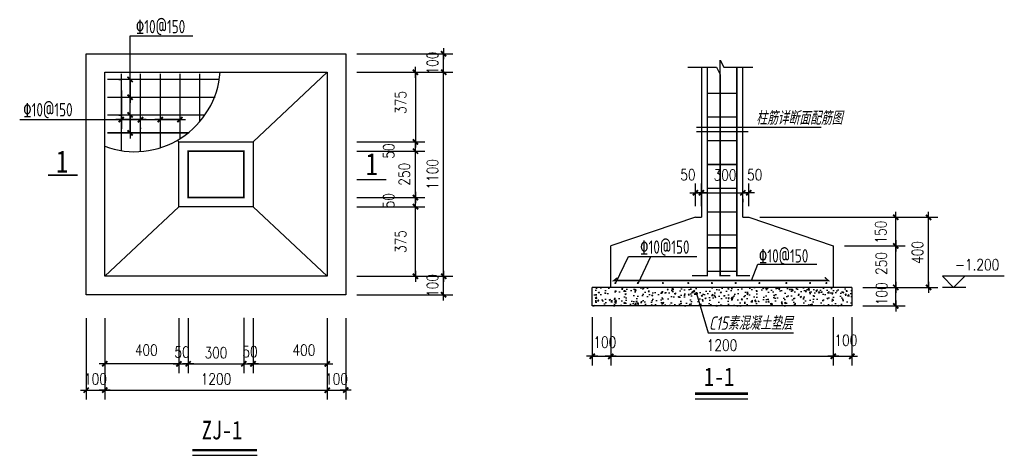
# Model space of a CAD drawing. Extents: x 4724947 to 4751499, y -16893663 to -16881919.
import ezdxf
from ezdxf.enums import TextEntityAlignment as Align

# ---------------------------------------------------------------- set-up
doc = ezdxf.new("R2010")
doc.units = 0
doc.header["$LTSCALE"] = 1000
doc.header["$MEASUREMENT"] = 0
doc.layers.get('0').update_dxf_attribs({"linetype": 'CONTINUOUS'})
doc.layers.get('DEFPOINTS').update_dxf_attribs({"linetype": 'CONTINUOUS'})
for name, color, linetype in [('1', 7, 'CONTINUOUS'), ('10107', 7, 'CONTINUOUS'), ('AXIS', 3, 'CONTINUOUS'), ('PUB_DIM', 3, 'CONTINUOUS'), ('PUB_TEXT', 7, 'CONTINUOUS'), ('标注线', 253, 'CONTINUOUS')]:
    doc.layers.add(name, color=color, linetype=linetype)
doc.styles.add('-宋体', font='SimSun.ttf', dxfattribs={"width": 0.8})
doc.styles.add('DIM_FONT', font='SIMPLEX.shx', dxfattribs={"width": 0.8})
doc.styles.add('LL', font='tssdeng.shx', dxfattribs={"width": 0.7, "height": 5, "bigfont": 'tssdchn.shx'})
doc.styles.add('TEXT', font='gbeitc.shx', dxfattribs={"width": 0.85, "bigfont": 'msi_fsx.shx'})
doc.dimstyles.new('DIMN', dxfattribs={"dimtxt": 300, "dimasz": 1, "dimexe": 250, "dimexo": 300, "dimgap": 150, "dimtad": 1, "dimdec": 0, "dimzin": 0, "dimdsep": 46, "dimtxsty": 'DIM_FONT', "dimblk": '_DIMX', "dimcen": 0.09, "dimclrt": 7, "dimadec": 0, "dimazin": 0, "dimtfac": 1, "dimtdec": 0, "dimtix": 1, "dimtmove": 2, "dimatfit": 3, "dimldrblk": '_DIMX', "dimfxl": 1, "dimtolj": 1, "dimtzin": 0, "dimarcsym": 0})

# ---------------------------------------------------------------- blocks, each defined once
blk = doc.blocks.new('_DIMX')
blk.add_line((-150, 0), (150, 0))
at = {"const_width": 50}
blk.add_lwpolyline([(-70, -70), (70, 70)], dxfattribs=at)
blk = doc.blocks.new('*D1257')
at = {"layer": 'AXIS', "color": 0, "lineweight": -2, "transparency": 16777216}
for p, q in [((4744449.187131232, -16886947.60131564), (4744449.187131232, -16886335.51643379)), ((4744609.187131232, -16886947.60131564), (4744609.187131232, -16886335.51643379)), ((4744448.187131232, -16886585.51643379), (4744447.187131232, -16886585.51643379)), ((4744449.187131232, -16886585.51643379), (4744609.187131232, -16886585.51643379)), ((4744610.187131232, -16886585.51643379), (4744611.187131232, -16886585.51643379))]:
    blk.add_line(p, q, dxfattribs=at)
at = {"layer": 'DEFPOINTS', "color": 0, "transparency": 16777216}
for p in [(4744609.187131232, -16886585.51643379), (4744449.187131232, -16887247.60131564), (4744609.187131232, -16887247.60131564)]:
    blk.add_point(p, dxfattribs=at)
at = {"layer": 'AXIS', "color": 0, "lineweight": -2, "transparency": 16777216}
blk.add_blockref('_DIMX', (4744449.187131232, -16886585.51643379), dxfattribs=at)
at = {"layer": 'AXIS', "color": 0, "lineweight": -2, "transparency": 16777216, "rotation": 180}
blk.add_blockref('_DIMX', (4744609.187131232, -16886585.51643379), dxfattribs=at)
at = {"layer": 'AXIS', "color": 7, "transparency": 16777216, "insert": (4744768.368135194, -16886099.22467219), "char_height": 300, "attachment_point": 5, "style": 'DIM_FONT'}
blk.add_mtext('\\A1;50', dxfattribs=at)
blk = doc.blocks.new('*D1258')
at = {"layer": 'AXIS', "color": 0, "lineweight": -2, "transparency": 16777216}
for p, q in [((4747385.974054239, -16889937.56144786), (4747385.974054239, -16891243.86295602)), ((4746885.974054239, -16890703.65194562), (4746885.974054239, -16891243.86295602)), ((4746886.974054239, -16890993.86295602), (4747384.974054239, -16890993.86295602))]:
    blk.add_line(p, q, dxfattribs=at)
at = {"layer": 'DEFPOINTS', "color": 0, "transparency": 16777216}
for p in [(4747385.974054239, -16889637.56144786), (4746885.974054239, -16890403.65194562), (4747385.974054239, -16890993.86295602)]:
    blk.add_point(p, dxfattribs=at)
at = {"layer": 'AXIS', "color": 0, "lineweight": -2, "transparency": 16777216, "rotation": 180}
blk.add_blockref('_DIMX', (4746885.974054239, -16890993.86295602), dxfattribs=at)
at = {"layer": 'AXIS', "color": 0, "lineweight": -2, "transparency": 16777216}
blk.add_blockref('_DIMX', (4747385.974054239, -16890993.86295602), dxfattribs=at)
at = {"layer": 'AXIS', "color": 7, "transparency": 16777216, "insert": (4747225.974054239, -16890561.82555947), "char_height": 300, "attachment_point": 5, "style": 'DIM_FONT'}
blk.add_mtext('\\A1;100', dxfattribs=at)
blk = doc.blocks.new('*D1267')
at = {"layer": 'AXIS', "color": 0, "lineweight": -2, "transparency": 16777216}
for p, q in [((4734040.036735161, -16882836.91138175), (4736629.746997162, -16882836.91138175)), ((4736379.746997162, -16882835.91138175), (4736379.746997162, -16882834.91138175)), ((4736379.746997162, -16883336.91138175), (4736379.746997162, -16882836.91138175)), ((4734040.036735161, -16883336.91138175), (4736629.746997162, -16883336.91138175)), ((4736379.746997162, -16883337.91138175), (4736379.746997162, -16883338.91138175))]:
    blk.add_line(p, q, dxfattribs=at)
at = {"layer": 'DEFPOINTS', "color": 0, "transparency": 16777216}
for p in [(4733740.036735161, -16882836.91138175), (4736379.746997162, -16882836.91138175), (4733740.036735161, -16883336.91138175)]:
    blk.add_point(p, dxfattribs=at)
at = {"layer": 'AXIS', "color": 0, "lineweight": -2, "transparency": 16777216}
for p, rotation in [((4736379.746997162, -16882836.91138175), 270), ((4736379.746997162, -16883336.91138175), 90)]:
    blk.add_blockref('_DIMX', p, dxfattribs=dict(at, rotation=rotation))
at = {"layer": 'AXIS', "color": 7, "transparency": 16777216, "insert": (4736079.746997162, -16883086.91138175), "char_height": 300, "attachment_point": 5, "rotation": 90, "style": 'DIM_FONT'}
blk.add_mtext('\\A1;100', dxfattribs=at)
blk = doc.blocks.new('*D1268')
at = {"layer": 'AXIS', "color": 0, "lineweight": -2, "transparency": 16777216}
for p, q in [((4727623.498217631, -16883529.2828414), (4727673.498217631, -16883529.2828414)), ((4727923.498217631, -16883530.2828414), (4727923.498217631, -16884008.2828414)), ((4727623.498217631, -16884009.2828414), (4727673.498217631, -16884009.2828414))]:
    blk.add_line(p, q, dxfattribs=at)
at = {"layer": 'DEFPOINTS', "color": 0, "transparency": 16777216}
for p in [(4727923.498217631, -16883529.2828414), (4727923.498217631, -16884009.2828414), (4727923.498217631, -16884009.2828414)]:
    blk.add_point(p, dxfattribs=at)
at = {"layer": 'AXIS', "color": 0, "lineweight": -2, "transparency": 16777216}
for p, rotation in [((4727923.498217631, -16883529.2828414), 90), ((4727923.498217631, -16884009.2828414), 270)]:
    blk.add_blockref('_DIMX', p, dxfattribs=dict(at, rotation=rotation))
blk = doc.blocks.new('*D1270')
at = {"layer": 'AXIS', "color": 0, "lineweight": -2, "transparency": 16777216}
for p, q in [((4743169.187131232, -16886947.60131564), (4743169.187131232, -16886335.51643379)), ((4743329.187131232, -16886947.60131564), (4743329.187131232, -16886335.51643379)), ((4743168.187131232, -16886585.51643379), (4743167.187131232, -16886585.51643379)), ((4743329.187131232, -16886585.51643379), (4743169.187131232, -16886585.51643379)), ((4743330.187131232, -16886585.51643379), (4743331.187131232, -16886585.51643379))]:
    blk.add_line(p, q, dxfattribs=at)
at = {"layer": 'DEFPOINTS', "color": 0, "transparency": 16777216}
for p in [(4743169.187131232, -16886585.51643379), (4743169.187131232, -16887247.60131564), (4743329.187131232, -16887247.60131564)]:
    blk.add_point(p, dxfattribs=at)
at = {"layer": 'AXIS', "color": 0, "lineweight": -2, "transparency": 16777216}
blk.add_blockref('_DIMX', (4743169.187131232, -16886585.51643379), dxfattribs=at)
at = {"layer": 'AXIS', "color": 0, "lineweight": -2, "transparency": 16777216, "rotation": 180}
blk.add_blockref('_DIMX', (4743329.187131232, -16886585.51643379), dxfattribs=at)
at = {"layer": 'AXIS', "color": 7, "transparency": 16777216, "insert": (4742965.503217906, -16886099.22467219), "char_height": 300, "attachment_point": 5, "style": 'DIM_FONT'}
blk.add_mtext('\\A1;50', dxfattribs=at)
blk = doc.blocks.new('*D1271')
at = {"layer": 'AXIS', "color": 0, "lineweight": -2, "transparency": 16777216}
for p, q in [((4734040.036735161, -16885211.91138175), (4735869.256451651, -16885211.91138175)), ((4735619.256451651, -16885210.91138175), (4735619.256451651, -16885209.91138175)), ((4735619.256451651, -16885461.91138175), (4735619.256451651, -16885211.91138175)), ((4734040.036735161, -16885461.91138175), (4735869.256451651, -16885461.91138175)), ((4735619.256451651, -16885462.91138175), (4735619.256451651, -16885463.91138175))]:
    blk.add_line(p, q, dxfattribs=at)
at = {"layer": 'DEFPOINTS', "color": 0, "transparency": 16777216}
for p in [(4733740.036735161, -16885211.91138175), (4735619.256451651, -16885211.91138175), (4733740.036735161, -16885461.91138175)]:
    blk.add_point(p, dxfattribs=at)
at = {"layer": 'AXIS', "color": 0, "lineweight": -2, "transparency": 16777216}
for p, rotation in [((4735619.256451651, -16885211.91138175), 270), ((4735619.256451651, -16885461.91138175), 90)]:
    blk.add_blockref('_DIMX', p, dxfattribs=dict(at, rotation=rotation))
at = {"layer": 'AXIS', "color": 7, "transparency": 16777216, "insert": (4734899.646593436, -16885461.91138175), "char_height": 300, "attachment_point": 5, "rotation": 90, "style": 'DIM_FONT'}
blk.add_mtext('\\A1;50', dxfattribs=at)
blk = doc.blocks.new('*D1273')
at = {"layer": 'AXIS', "color": 0, "lineweight": -2, "transparency": 16777216}
for p, q in [((4734040.036735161, -16886711.91138175), (4735868.64845161, -16886711.91138175)), ((4735618.64845161, -16886710.91138175), (4735618.64845161, -16886709.91138175)), ((4735618.64845161, -16886961.91138175), (4735618.64845161, -16886711.91138175)), ((4734040.036735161, -16886961.91138175), (4735868.64845161, -16886961.91138175)), ((4735618.64845161, -16886962.91138175), (4735618.64845161, -16886963.91138175))]:
    blk.add_line(p, q, dxfattribs=at)
at = {"layer": 'DEFPOINTS', "color": 0, "transparency": 16777216}
for p in [(4733740.036735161, -16886711.91138175), (4735618.64845161, -16886711.91138175), (4733740.036735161, -16886961.91138175)]:
    blk.add_point(p, dxfattribs=at)
at = {"layer": 'AXIS', "color": 0, "lineweight": -2, "transparency": 16777216}
for p, rotation in [((4735618.64845161, -16886711.91138175), 270), ((4735618.64845161, -16886961.91138175), 90)]:
    blk.add_blockref('_DIMX', p, dxfattribs=dict(at, rotation=rotation))
at = {"layer": 'AXIS', "color": 7, "transparency": 16777216, "insert": (4734899.038593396, -16886801.91138175), "char_height": 300, "attachment_point": 5, "rotation": 90, "style": 'DIM_FONT'}
blk.add_mtext('\\A1;50', dxfattribs=at)
blk = doc.blocks.new('*D1275')
at = {"layer": 'AXIS', "color": 0, "lineweight": -2, "transparency": 16777216}
for p, q in [((4740385.97405424, -16889937.56144786), (4740385.97405424, -16891243.86311774)), ((4740885.97405424, -16890703.65210734), (4740885.97405424, -16891243.86311774)), ((4740386.97405424, -16890993.86311774), (4740884.97405424, -16890993.86311774))]:
    blk.add_line(p, q, dxfattribs=at)
at = {"layer": 'DEFPOINTS', "color": 0, "transparency": 16777216}
for p in [(4740385.97405424, -16889637.56144786), (4740885.97405424, -16890403.65210734), (4740885.97405424, -16890993.86311774)]:
    blk.add_point(p, dxfattribs=at)
at = {"layer": 'AXIS', "color": 0, "lineweight": -2, "transparency": 16777216, "rotation": 180}
blk.add_blockref('_DIMX', (4740385.97405424, -16890993.86311774), dxfattribs=at)
at = {"layer": 'AXIS', "color": 0, "lineweight": -2, "transparency": 16777216}
blk.add_blockref('_DIMX', (4740885.97405424, -16890993.86311774), dxfattribs=at)
at = {"layer": 'AXIS', "color": 7, "transparency": 16777216, "insert": (4740725.97405424, -16890613.95882306), "char_height": 300, "attachment_point": 5, "style": 'DIM_FONT'}
blk.add_mtext('\\A1;100', dxfattribs=at)
blk = doc.blocks.new('_DOT')
at = {"const_width": 0.1}
blk.add_lwpolyline([(-0.05, 0, 1), (0.05, 0, 1)], format="xyb", close=True, dxfattribs=at)
blk = doc.blocks.new('*D1276')
at = {"layer": 'AXIS', "color": 0, "lineweight": -2, "transparency": 16777216}
for p, q in [((4730990.036735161, -16889955.27945629), (4730990.036735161, -16891448.16995685)), ((4731240.036735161, -16889961.91138175), (4731240.036735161, -16891448.16995685)), ((4730989.036735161, -16891198.16995685), (4730988.036735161, -16891198.16995685)), ((4730990.036735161, -16891198.16995685), (4731240.036735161, -16891198.16995685)), ((4731241.036735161, -16891198.16995685), (4731242.036735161, -16891198.16995685))]:
    blk.add_line(p, q, dxfattribs=at)
at = {"layer": 'DEFPOINTS', "color": 0, "transparency": 16777216}
for p in [(4730990.036735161, -16889655.27945629), (4731240.036735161, -16889661.91138175), (4731240.036735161, -16891198.16995685)]:
    blk.add_point(p, dxfattribs=at)
at = {"layer": 'AXIS', "color": 0, "lineweight": -2, "transparency": 16777216}
blk.add_blockref('_DIMX', (4730990.036735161, -16891198.16995685), dxfattribs=at)
at = {"layer": 'AXIS', "color": 0, "lineweight": -2, "transparency": 16777216, "rotation": 180}
blk.add_blockref('_DIMX', (4731240.036735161, -16891198.16995685), dxfattribs=at)
at = {"layer": 'AXIS', "color": 7, "transparency": 16777216, "insert": (4731156.510804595, -16890870.15153854), "char_height": 300, "attachment_point": 5, "style": 'DIM_FONT'}
blk.add_mtext('\\A1;50', dxfattribs=at)
blk = doc.blocks.new('*D1277')
at = {"layer": 'AXIS', "color": 0, "lineweight": -2, "transparency": 16777216}
for p, q in [((4733240.036735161, -16889961.91138175), (4733240.036735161, -16892156.54826593)), ((4733740.036735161, -16889961.91138175), (4733740.036735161, -16892156.54826593)), ((4733239.036735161, -16891906.54826593), (4733238.036735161, -16891906.54826593)), ((4733240.036735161, -16891906.54826593), (4733740.036735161, -16891906.54826593)), ((4733741.036735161, -16891906.54826593), (4733742.036735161, -16891906.54826593))]:
    blk.add_line(p, q, dxfattribs=at)
at = {"layer": 'DEFPOINTS', "color": 0, "transparency": 16777216}
for p in [(4733240.036735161, -16889661.91138175), (4733740.036735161, -16889661.91138175), (4733740.036735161, -16891906.54826593)]:
    blk.add_point(p, dxfattribs=at)
at = {"layer": 'AXIS', "color": 0, "lineweight": -2, "transparency": 16777216}
blk.add_blockref('_DIMX', (4733240.036735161, -16891906.54826593), dxfattribs=at)
at = {"layer": 'AXIS', "color": 0, "lineweight": -2, "transparency": 16777216, "rotation": 180}
blk.add_blockref('_DIMX', (4733740.036735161, -16891906.54826593), dxfattribs=at)
at = {"layer": 'AXIS', "color": 7, "transparency": 16777216, "insert": (4733490.036735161, -16891606.54826593), "char_height": 300, "attachment_point": 5, "style": 'DIM_FONT'}
blk.add_mtext('\\A1;100', dxfattribs=at)
blk = doc.blocks.new('*D1280')
at = {"layer": 'AXIS', "color": 0, "lineweight": -2, "transparency": 16777216}
for p, q in [((4734040.036735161, -16888836.91138175), (4736629.138997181, -16888836.91138175)), ((4736379.138997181, -16888835.91138175), (4736379.138997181, -16888834.91138175)), ((4736379.138997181, -16889336.91138175), (4736379.138997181, -16888836.91138175)), ((4734040.036735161, -16889336.91138175), (4736629.138997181, -16889336.91138175)), ((4736379.138997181, -16889337.91138175), (4736379.138997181, -16889338.91138175))]:
    blk.add_line(p, q, dxfattribs=at)
at = {"layer": 'DEFPOINTS', "color": 0, "transparency": 16777216}
for p in [(4733740.036735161, -16888836.91138175), (4736379.138997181, -16888836.91138175), (4733740.036735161, -16889336.91138175)]:
    blk.add_point(p, dxfattribs=at)
at = {"layer": 'AXIS', "color": 0, "lineweight": -2, "transparency": 16777216}
for p, rotation in [((4736379.138997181, -16888836.91138175), 270), ((4736379.138997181, -16889336.91138175), 90)]:
    blk.add_blockref('_DIMX', p, dxfattribs=dict(at, rotation=rotation))
at = {"layer": 'AXIS', "color": 7, "transparency": 16777216, "insert": (4736079.138997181, -16889086.91138175), "char_height": 300, "attachment_point": 5, "rotation": 90, "style": 'DIM_FONT'}
blk.add_mtext('\\A1;100', dxfattribs=at)
blk = doc.blocks.new('*D1282')
at = {"layer": 'AXIS', "color": 0, "lineweight": -2, "transparency": 16777216}
for p, q in [((4726740.036735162, -16889961.91138175), (4726740.036735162, -16892156.54826593)), ((4727240.036735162, -16889961.91138175), (4727240.036735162, -16892156.54826593)), ((4726739.036735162, -16891906.54826593), (4726738.036735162, -16891906.54826593)), ((4726740.036735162, -16891906.54826593), (4727240.036735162, -16891906.54826593)), ((4727241.036735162, -16891906.54826593), (4727242.036735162, -16891906.54826593))]:
    blk.add_line(p, q, dxfattribs=at)
at = {"layer": 'DEFPOINTS', "color": 0, "transparency": 16777216}
for p in [(4726740.036735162, -16889661.91138175), (4727240.036735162, -16889661.91138175), (4727240.036735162, -16891906.54826593)]:
    blk.add_point(p, dxfattribs=at)
at = {"layer": 'AXIS', "color": 0, "lineweight": -2, "transparency": 16777216}
blk.add_blockref('_DIMX', (4726740.036735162, -16891906.54826593), dxfattribs=at)
at = {"layer": 'AXIS', "color": 0, "lineweight": -2, "transparency": 16777216, "rotation": 180}
blk.add_blockref('_DIMX', (4727240.036735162, -16891906.54826593), dxfattribs=at)
at = {"layer": 'AXIS', "color": 7, "transparency": 16777216, "insert": (4726990.036735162, -16891606.54826593), "char_height": 300, "attachment_point": 5, "style": 'DIM_FONT'}
blk.add_mtext('\\A1;100', dxfattribs=at)
blk = doc.blocks.new('*D1284')
at = {"layer": 'AXIS', "color": 0, "lineweight": -2, "transparency": 16777216}
for p, q in [((4729240.036735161, -16889961.91138175), (4729240.036735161, -16891447.56195685)), ((4729490.036735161, -16889961.91138175), (4729490.036735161, -16891447.56195685)), ((4729239.036735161, -16891197.56195685), (4729238.036735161, -16891197.56195685)), ((4729240.036735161, -16891197.56195685), (4729490.036735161, -16891197.56195685)), ((4729491.036735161, -16891197.56195685), (4729492.036735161, -16891197.56195685))]:
    blk.add_line(p, q, dxfattribs=at)
at = {"layer": 'DEFPOINTS', "color": 0, "transparency": 16777216}
for p in [(4729240.036735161, -16889661.91138175), (4729490.036735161, -16889661.91138175), (4729490.036735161, -16891197.56195685)]:
    blk.add_point(p, dxfattribs=at)
at = {"layer": 'AXIS', "color": 0, "lineweight": -2, "transparency": 16777216}
blk.add_blockref('_DIMX', (4729240.036735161, -16891197.56195685), dxfattribs=at)
at = {"layer": 'AXIS', "color": 0, "lineweight": -2, "transparency": 16777216, "rotation": 180}
blk.add_blockref('_DIMX', (4729490.036735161, -16891197.56195685), dxfattribs=at)
at = {"layer": 'AXIS', "color": 7, "transparency": 16777216, "insert": (4729325.855016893, -16890879.40194099), "char_height": 300, "attachment_point": 5, "style": 'DIM_FONT'}
blk.add_mtext('\\A1;50', dxfattribs=at)
blk = doc.blocks.new('*D1285')
at = {"layer": 'AXIS', "color": 0, "lineweight": -2, "transparency": 16777216}
for p, q in [((4727240.036735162, -16889961.91138175), (4727240.036735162, -16891447.56195685)), ((4729240.036735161, -16889961.91138175), (4729240.036735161, -16891447.56195685)), ((4729239.036735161, -16891197.56195685), (4727241.036735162, -16891197.56195685))]:
    blk.add_line(p, q, dxfattribs=at)
at = {"layer": 'DEFPOINTS', "color": 0, "transparency": 16777216}
for p in [(4727240.036735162, -16889661.91138175), (4729240.036735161, -16889661.91138175), (4727240.036735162, -16891197.56195685)]:
    blk.add_point(p, dxfattribs=at)
at = {"layer": 'AXIS', "color": 0, "lineweight": -2, "transparency": 16777216, "rotation": 180}
blk.add_blockref('_DIMX', (4727240.036735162, -16891197.56195685), dxfattribs=at)
at = {"layer": 'AXIS', "color": 0, "lineweight": -2, "transparency": 16777216}
blk.add_blockref('_DIMX', (4729240.036735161, -16891197.56195685), dxfattribs=at)
at = {"layer": 'AXIS', "color": 7, "transparency": 16777216, "insert": (4728361.772788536, -16890826.0728215), "char_height": 300, "attachment_point": 5, "style": 'DIM_FONT'}
blk.add_mtext('\\A1;400', dxfattribs=at)
blk = doc.blocks.new('*D1287')
at = {"layer": 'AXIS', "color": 0, "lineweight": -2, "transparency": 16777216}
for p, q in [((4734040.036735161, -16883336.91138175), (4735868.04045163, -16883336.91138175)), ((4735618.04045163, -16883337.91138175), (4735618.04045163, -16885210.91138175)), ((4734040.036735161, -16885211.91138175), (4735868.04045163, -16885211.91138175))]:
    blk.add_line(p, q, dxfattribs=at)
at = {"layer": 'DEFPOINTS', "color": 0, "transparency": 16777216}
for p in [(4733740.036735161, -16883336.91138175), (4733740.036735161, -16885211.91138175), (4735618.04045163, -16885211.91138175)]:
    blk.add_point(p, dxfattribs=at)
at = {"layer": 'AXIS', "color": 0, "lineweight": -2, "transparency": 16777216}
for p, rotation in [((4735618.04045163, -16883336.91138175), 90), ((4735618.04045163, -16885211.91138175), 270)]:
    blk.add_blockref('_DIMX', p, dxfattribs=dict(at, rotation=rotation))
at = {"layer": 'AXIS', "color": 7, "transparency": 16777216, "insert": (4735219.823101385, -16884150.85254361), "char_height": 300, "attachment_point": 5, "rotation": 90, "style": 'DIM_FONT'}
blk.add_mtext('\\A1;375', dxfattribs=at)
blk = doc.blocks.new('*D1288')
at = {"layer": '1', "color": 0, "lineweight": -2, "transparency": 16777216}
for p, q in [((4728736.930064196, -16883829.2828414), (4728736.930064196, -16884863.53361572)), ((4728204.924036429, -16884613.53361572), (4728735.930064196, -16884613.53361572)), ((4728203.924036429, -16884838.99662118), (4728203.924036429, -16884863.53361572))]:
    blk.add_line(p, q, dxfattribs=at)
at = {"layer": 'DEFPOINTS', "color": 0, "transparency": 16777216}
for p in [(4728736.930064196, -16883529.2828414), (4728203.924036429, -16884538.99662118), (4728736.930064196, -16884613.53361572)]:
    blk.add_point(p, dxfattribs=at)
at = {"layer": '1', "color": 0, "lineweight": -2, "transparency": 16777216, "rotation": 180}
blk.add_blockref('_DIMX', (4728203.924036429, -16884613.53361572), dxfattribs=at)
at = {"layer": '1', "color": 0, "lineweight": -2, "transparency": 16777216}
blk.add_blockref('_DIMX', (4728736.930064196, -16884613.53361572), dxfattribs=at)
blk = doc.blocks.new('*D1289')
at = {"layer": '1', "color": 0, "lineweight": -2, "transparency": 16777216}
for p, q in [((4728736.930064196, -16883829.2828414), (4728736.930064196, -16884863.53361572)), ((4729268.936091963, -16884613.53361572), (4728737.930064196, -16884613.53361572)), ((4729269.936091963, -16884749.53717351), (4729269.936091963, -16884863.53361572))]:
    blk.add_line(p, q, dxfattribs=at)
at = {"layer": 'DEFPOINTS', "color": 0, "transparency": 16777216}
for p in [(4728736.930064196, -16883529.2828414), (4729269.936091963, -16884449.53717351), (4728736.930064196, -16884613.53361572)]:
    blk.add_point(p, dxfattribs=at)
at = {"layer": '1', "color": 0, "lineweight": -2, "transparency": 16777216, "rotation": 180}
blk.add_blockref('_DIMX', (4728736.930064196, -16884613.53361572), dxfattribs=at)
at = {"layer": '1', "color": 0, "lineweight": -2, "transparency": 16777216}
blk.add_blockref('_DIMX', (4729269.936091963, -16884613.53361572), dxfattribs=at)
blk = doc.blocks.new('*D1290')
at = {"layer": 'AXIS', "color": 0, "lineweight": -2, "transparency": 16777216}
for p, q in [((4727688.278162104, -16883829.2828414), (4727688.278162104, -16884863.53361572)), ((4728202.924036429, -16884613.53361572), (4727689.278162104, -16884613.53361572)), ((4728203.924036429, -16884838.99662118), (4728203.924036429, -16884863.53361572))]:
    blk.add_line(p, q, dxfattribs=at)
at = {"layer": 'DEFPOINTS', "color": 0, "transparency": 16777216}
for p in [(4727688.278162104, -16883529.2828414), (4727688.278162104, -16884613.53361572), (4728203.924036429, -16884538.99662118)]:
    blk.add_point(p, dxfattribs=at)
at = {"layer": 'AXIS', "color": 0, "lineweight": -2, "transparency": 16777216, "rotation": 180}
blk.add_blockref('_DIMX', (4727688.278162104, -16884613.53361572), dxfattribs=at)
at = {"layer": 'AXIS', "color": 0, "lineweight": -2, "transparency": 16777216}
blk.add_blockref('_DIMX', (4728203.924036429, -16884613.53361572), dxfattribs=at)
blk = doc.blocks.new('*D1291')
at = {"layer": 'AXIS', "color": 0, "lineweight": -2, "transparency": 16777216}
for p, q in [((4727623.498217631, -16884489.2828414), (4727673.498217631, -16884489.2828414)), ((4727923.498217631, -16884490.2828414), (4727923.498217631, -16884968.2828414)), ((4727623.498217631, -16884969.2828414), (4727673.498217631, -16884969.2828414))]:
    blk.add_line(p, q, dxfattribs=at)
at = {"layer": 'DEFPOINTS', "color": 0, "transparency": 16777216}
for p in [(4727923.498217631, -16884489.2828414), (4727923.498217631, -16884969.2828414), (4727923.498217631, -16884969.2828414)]:
    blk.add_point(p, dxfattribs=at)
at = {"layer": 'AXIS', "color": 0, "lineweight": -2, "transparency": 16777216}
for p, rotation in [((4727923.498217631, -16884489.2828414), 90), ((4727923.498217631, -16884969.2828414), 270)]:
    blk.add_blockref('_DIMX', p, dxfattribs=dict(at, rotation=rotation))

msp = doc.modelspace()

# ---------------------------------------------------------------- hatches: boundary and pattern name
h = msp.add_hatch()
h.set_pattern_fill('AN33C', color=251, scale=500, style=0)
h.set_pattern_definition([(49.99999999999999, (4449778.257594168, -16476272.96177487), (358.6300913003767, -31.37606749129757), [37.5, -412.5]), (355, (4449778.257594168, -16476272.96177487), (-69.37566680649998, 376.0960668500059), [30, -330]), (100.4514, (4449808.143434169, -16476275.57644488), (289.2546908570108, 344.7197710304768), [31.87009499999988, -350.5710559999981]), (46.18420000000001, (4449778.257594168, -16476172.96177487), (533.6205243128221, -82.759507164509), [56.25, -618.75]), (96.6356, (4449822.725966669, -16476179.85842837), (467.3313527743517, 487.0589354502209), [47.80514399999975, -525.856499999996]), (351.1842, (4449778.257594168, -16476172.96177487), (467.3309725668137, 487.0593004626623), [45, -495]), (21, (4449828.257594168, -16476197.96177487), (298.4535260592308, -201.3094453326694), [37.5, -412.5]), (326.0000000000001, (4449828.257594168, -16476197.96177487), (121.6576659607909, 362.5750225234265), [30, -330]), (71.4514, (4449853.128710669, -16476214.73757787), (420.111314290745, 161.2652483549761), [31.870095, -350.571056]), (37.50000000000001, (4449778.257594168, -16476272.96177487), (6.079927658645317, 166.4469269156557), [0, -326, 0, -335, 0, -331.25]), (7.499999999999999, (4449778.257594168, -16476272.96177487), (131.5347687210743, 197.2058559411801), [0, -191, 0, -318.5, 0, -126.25]), (327.5, (4449666.757594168, -16476272.96177487), (266.9112180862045, -11.27743586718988), [0, -125, 0, -390, 0, -517.5]), (317.5, (4449616.757594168, -16476272.96177487), (291.593084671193, 50.05249116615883), [0, -162.5, 0, -259, 0, -367.5])])
edge = h.paths.add_edge_path()
edge.add_line((4740385.97405424, -16889137.56144786), (4740385.97405424, -16889637.56144786))
edge.add_line((4740385.97405424, -16889637.56144786), (4743297.18176291, -16889637.56144786))
edge.add_line((4743297.18176291, -16889637.56144786), (4743203.683354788, -16889322.41644631))
edge.add_ellipse((4743197.994758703, -16889303.24250893), major_axis=(14.14213562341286, 14.14213562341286), ratio=0.9999999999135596, start_angle=134.9999999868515, end_angle=241.5247682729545, ccw=False)
edge.add_ellipse((4743197.994758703, -16889303.24250893), major_axis=(14.14213562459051, 14.14213562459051), ratio=0.99999999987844, start_angle=-45.00000000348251, end_angle=134.9999999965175, ccw=False)
edge.add_ellipse((4743197.994758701, -16889303.24250893), major_axis=(14.14213562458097, 14.14213562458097), ratio=0.9999999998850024, start_angle=241.5247682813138, end_angle=314.9999999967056, ccw=False)
edge.add_line((4743203.683354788, -16889322.41644631), (4743297.18176291, -16889637.56144786))
edge.add_line((4743297.18176291, -16889637.56144786), (4747385.974054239, -16889637.56144786))
edge.add_line((4747385.974054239, -16889637.56144786), (4747385.974054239, -16889137.56144786))
edge.add_line((4747385.974054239, -16889137.56144786), (4740385.97405424, -16889137.56144786))

# ---------------------------------------------------------------- linework, layer by layer
for p, q in [((4731240.036735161, -16885211.91138175), (4733240.036735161, -16883336.91138175)), ((4743329.187131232, -16883200.18446377), (4743329.187131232, -16887247.60131564)), ((4744449.187131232, -16887247.60131564), (4744449.187131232, -16883200.18446377)), ((4729240.036735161, -16885211.91138175), (4729196.302555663, -16885170.91058847)), ((4729240.036735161, -16886961.91138175), (4727240.036735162, -16888836.91138175)), ((4731240.036735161, -16886961.91138175), (4733240.036735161, -16888836.91138175)), ((4743169.187131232, -16887247.60131564), (4740885.97405424, -16888016.8022101)), ((4743169.187131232, -16887247.60131564), (4743329.187131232, -16887247.60131564)), ((4744449.187131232, -16887247.60131564), (4744609.187131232, -16887247.60131564)), ((4744609.187131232, -16887247.60131564), (4746885.974054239, -16888016.8022101)), ((4740885.97405424, -16889137.56144786), (4740885.97405424, -16888016.8022101)), ((4746885.974054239, -16888016.8022101), (4746885.974054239, -16889137.56144786)), ((4740385.97405424, -16889637.56144786), (4740385.97405424, -16889137.56144786)), ((4747385.974054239, -16889137.56144786), (4740385.97405424, -16889137.56144786)), ((4747385.974054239, -16889137.56144786), (4747385.974054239, -16889637.56144786)), ((4747385.974054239, -16889637.56144786), (4740385.97405424, -16889637.56144786))]:
    msp.add_line(p, q)
for points in [[(4726740.036735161, -16882836.91138175), (4733740.036735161, -16882836.91138175), (4733740.036735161, -16889336.91138175), (4726740.036735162, -16889336.91138175)], [(4727240.036735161, -16883336.91138175), (4733240.036735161, -16883336.91138175), (4733240.036735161, -16888836.91138175), (4727240.036735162, -16888836.91138175)], [(4729240.036735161, -16885211.91138175), (4731240.036735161, -16885211.91138175), (4731240.036735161, -16886961.91138175), (4729240.036735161, -16886961.91138175)]]:
    msp.add_lwpolyline(points, close=True)
at = {"const_width": 50}
msp.add_lwpolyline([(4729490.036735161, -16885461.91138175), (4730990.036735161, -16885461.91138175), (4730990.036735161, -16886711.91138175), (4730740.036735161, -16886711.91138175), (4729490.036735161, -16886711.91138175)], close=True, dxfattribs=at)
msp.add_arc((4728045.365091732, -16883163.65142462), 2313.816413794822, 249.6317890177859, 355.7056382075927)
at = {"layer": '1', "const_width": 36.8}
for points in [[(4743492.842428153, -16883200.18446377), (4743492.842428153, -16888816.49664011), (4743074.419832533, -16888816.49664011)], [(4744285.53183437, -16883200.18446377), (4744285.53183437, -16888816.49664011), (4744638.79425866, -16888816.49664011)], [(4727688.278162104, -16883374.05822185), (4727688.278162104, -16885449.74751215)], [(4728203.924036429, -16883374.05822185), (4728203.924036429, -16885472.02865934)], [(4728736.930064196, -16883374.05822185), (4728736.930064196, -16885371.70130757)], [(4729269.936091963, -16883374.05822185), (4729269.936091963, -16885126.8560146)], [(4729802.94211973, -16883374.05822185), (4729802.94211973, -16884668.53327626)], [(4743835.93876577, -16883389.42039991), (4743835.93876577, -16888816.49664011), (4744107.752115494, -16888816.49664011)], [(4727314.034941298, -16883529.2828414), (4730321.19767176, -16883529.2828414)], [(4727314.034941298, -16884009.2828414), (4730223.832104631, -16884009.2828414)], [(4743492.842428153, -16883903.5934427), (4744285.53183437, -16883903.5934427)], [(4727314.034941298, -16884489.2828414), (4729941.795355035, -16884489.2828414)], [(4743492.842428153, -16884543.5934427), (4744285.53183437, -16884543.5934427)], [(4727314.034941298, -16884969.2828414), (4729511.200546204, -16884969.2828414)], [(4743492.842428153, -16885183.5934427), (4744285.53183437, -16885183.5934427)], [(4743492.842428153, -16885823.5934427), (4744285.53183437, -16885823.5934427)], [(4743492.842428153, -16886463.5934427), (4744285.53183437, -16886463.5934427)], [(4743492.842428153, -16887103.5934427), (4744285.53183437, -16887103.5934427)], [(4743492.842428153, -16887722.38566804), (4744285.53183437, -16887722.38566804)], [(4743492.842428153, -16888070.15727128), (4744285.53183437, -16888070.15727128)], [(4743492.842428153, -16888702.97150963), (4744285.53183437, -16888702.97150963)], [(4741060.18364682, -16888880.30215146), (4740971.353971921, -16888950.5618414), (4746749.750266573, -16888950.5618414), (4746658.21755173, -16888863.25643418)]]:
    msp.add_lwpolyline(points, dxfattribs=at)
at = {"layer": '1', "const_width": 27.6}
for points in [[(4740997.277610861, -16889020.15633104, 1), (4741025.677610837, -16889020.15633104, 0.9999999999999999)], [(4741602.281847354, -16889020.15633104, 1), (4741630.68184733, -16889020.15633104, 1)], [(4742277.277610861, -16889020.15633104, 1), (4742305.677610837, -16889020.15633104, 1)], [(4742960.715259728, -16889020.15633104, 1), (4742989.115259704, -16889020.15633104, 1)], [(4743600.715259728, -16889020.15633104, 1), (4743629.115259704, -16889020.15633104, 1)], [(4744240.715259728, -16889020.15633104, 1), (4744269.115259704, -16889020.15633104, 1)], [(4744880.715259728, -16889020.15633104, 1), (4744909.115259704, -16889020.15633104, 1)], [(4745606.673220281, -16889020.15633104, 1), (4745635.073220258, -16889020.15633104, 1)], [(4746247.689570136, -16889020.15633104, 1), (4746276.089570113, -16889020.15633104, 1)], [(4746687.497258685, -16889020.15633104, 1), (4746715.897258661, -16889020.15633104, 0.9999999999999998)]]:
    msp.add_lwpolyline(points, format="xyb", close=True, dxfattribs=at)
at = {"layer": 'AXIS'}
msp.add_line((4740885.97405424, -16890020.24121414), (4740885.97405424, -16890280.00274695), dxfattribs=at)
at = {"layer": 'PUB_DIM'}
for p, q in [((4750130.978221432, -16889137.56144786), (4749830.978221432, -16888837.56144786)), ((4751498.512518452, -16888837.56144786), (4749830.978221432, -16888837.56144786)), ((4750430.978221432, -16888837.56144786), (4750130.978221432, -16889137.56144786)), ((4750461.14175863, -16889137.56144786), (4749830.978221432, -16889137.56144786))]:
    msp.add_line(p, q, dxfattribs=at)
at = {"layer": 'PUB_TEXT'}
msp.add_line((4729602.767057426, -16893663.4864161), (4731350.258891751, -16893663.4864161), dxfattribs=at)
at = {"layer": 'PUB_TEXT', "const_width": 67.2}
for points in [[(4743158.406692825, -16892001.35343078), (4744583.206512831, -16892001.35343078)], [(4729602.767057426, -16893525.56219309), (4731350.258891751, -16893525.56219309)]]:
    msp.add_lwpolyline(points, dxfattribs=at)
at = {"layer": 'PUB_TEXT'}
msp.add_lwpolyline([(4743158.406692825, -16892145.35343078), (4744583.206512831, -16892145.35343078)], dxfattribs=at)
at = {"layer": '标注线'}
for p, q in [((4743837.638181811, -16883392.82546148), (4743837.919292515, -16883008.82556438)), ((4743837.919292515, -16883008.82556438), (4743933.778711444, -16883200.89579061)), ((4742962.099597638, -16883200.18446377), (4743741.778762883, -16883200.75523525)), ((4743741.778762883, -16883200.75523525), (4743837.638181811, -16883392.82546148)), ((4743933.778711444, -16883200.89579061), (4744713.457876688, -16883201.46656209)), ((4724947.181456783, -16884613.53361572), (4729382.652960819, -16884613.53361572)), ((4746563.784013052, -16884826.23382144), (4743195.110140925, -16884827.09666318)), ((4743195.111916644, -16884934.33188213), (4744589.490039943, -16884934.33188213)), ((4741626.782095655, -16889029.9310374), (4741966.367421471, -16888299.34832648))]:
    msp.add_line(p, q, dxfattribs=at)
for points in [[(4727923.498217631, -16884969.2828414), (4727923.498217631, -16882357.36413747), (4729612.152450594, -16882357.36413747)], [(4741015.516294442, -16889032.81854389), (4741368.85301112, -16888299.34832648), (4743202.960772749, -16888299.34832648)], [(4744682.505976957, -16888946.58225572), (4744852.106569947, -16888506.3385703), (4746440.190969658, -16888507.20141205)], [(4743197.994758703, -16889303.24250893), (4743510.952393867, -16890358.09506096), (4745815.024872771, -16890358.09506096)]]:
    msp.add_lwpolyline(points, dxfattribs=at)
at = {"layer": '标注线', "const_width": 40}
for points in [[(4725706.481383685, -16886109.58313218), (4726506.481383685, -16886109.58313218)], [(4734836.99608582, -16886234.58313218), (4734036.99608582, -16886234.58313218)]]:
    msp.add_lwpolyline(points, dxfattribs=at)

# ---------------------------------------------------------------- block references
at = {"layer": 'PUB_TEXT', "xscale": 400, "yscale": 400, "zscale": 400}
msp.add_blockref('_DOT', (4743197.994758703, -16889303.24250893), dxfattribs=at)

# ---------------------------------------------------------------- texts
at = {"layer": '10107', "style": 'LL', "width": 0.75}
for p in [(4728076.052539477, -16882285.65872397), (4725038.762192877, -16884526.434987), (4741674.388426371, -16888229.1178526), (4744878.161485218, -16888466.34910236)]:
    msp.add_text('%%13110@150', height=360, dxfattribs=at).set_placement(p)
at = {"layer": 'PUB_DIM', "style": 'DIM_FONT', "width": 0.7999999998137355}
msp.add_text('-1.200', height=300, dxfattribs=at).set_placement((4750765.675906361, -16888526.00368913), align=Align.MIDDLE)
at = {"layer": 'PUB_TEXT'}
for s, height, style, width, p in [('柱筋详断面配筋图', 360, 'TEXT', 0.849999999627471, (4744803.705928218, -16884751.86471551)), ('C15素混凝土垫层', 360, 'TEXT', 0.849999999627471, (4743532.816797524, -16890280.10056726)), ('1-1', 500, '-宋体', 0.7999999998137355, (4743399.817744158, -16891793.00225972)), (' ZJ-1', 500, '-宋体', 0.7999999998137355, (4729586.472429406, -16893233.74460291))]:
    msp.add_text(s, height=height, dxfattribs=dict(at, style=style, width=width)).set_placement(p)
at = {"layer": 'PUB_TEXT', "style": '-宋体', "width": 0.7999999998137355}
for p in [(4726091.601152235, -16885741.8100589), (4734439.621991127, -16885810.13298159)]:
    msp.add_text('1', height=600, dxfattribs=at).set_placement(p, align=Align.MIDDLE)

# ---------------------------------------------------------------- dimensions: what is measured, and where the dimension line sits
at = {"layer": '1'}
for p1, picture, middle in [((4728203.924036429, -16884538.99662118), '*D1288', (4728470.427050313, -16884613.53361572)), ((4729269.936091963, -16884449.53717351), '*D1289', (4729003.433078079, -16884613.53361572))]:
    dim = msp.add_linear_dim(base=(4728736.930064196, -16884613.53361572), p1=p1, p2=(4728736.930064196, -16883529.2828414), text=' ', dimstyle='DIMN', dxfattribs=at)
    dim.commit()
    dim.dimension.update_dxf_attribs({"geometry": picture, "text_midpoint": middle})
at = {"layer": 'AXIS'}
for base, p1, p2, picture, middle in [((4736379.746997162, -16882836.91138175), (4733740.036735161, -16883336.91138175), (4733740.036735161, -16882836.91138175), '*D1267', (4736079.746997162, -16883086.91138175)), ((4736379.138997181, -16888836.91138175), (4733740.036735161, -16889336.91138175), (4733740.036735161, -16888836.91138175), '*D1280', (4736079.138997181, -16889086.91138175))]:
    dim = msp.add_linear_dim(base=base, p1=p1, p2=p2, angle=90, dimstyle='DIMN', override={"dimlfac": 0.2}, dxfattribs=at)
    dim.commit()
    dim.dimension.update_dxf_attribs({"geometry": picture, "text_midpoint": middle})
for base, p1, p2, angle, picture, middle in [((4735618.04045163, -16885211.91138175), (4733740.036735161, -16883336.91138175), (4733740.036735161, -16885211.91138175), 90, '*D1287', (4735219.823101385, -16884150.85254361)), ((4735619.256451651, -16885211.91138175), (4733740.036735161, -16885461.91138175), (4733740.036735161, -16885211.91138175), 90, '*D1271', (4734899.646593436, -16885461.91138175)), ((4735618.64845161, -16886711.91138175), (4733740.036735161, -16886961.91138175), (4733740.036735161, -16886711.91138175), 90, '*D1273', (4734899.038593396, -16886801.91138175)), ((4740885.97405424, -16890993.86311774), (4740385.97405424, -16889637.56144786), (4740885.97405424, -16890403.65210734), 180, '*D1275', (4740725.97405424, -16890613.95882306)), ((4747385.974054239, -16890993.86295602), (4746885.974054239, -16890403.65194562), (4747385.974054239, -16889637.56144786), 180, '*D1258', (4747225.974054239, -16890561.82555947))]:
    dim = msp.add_linear_dim(base=base, p1=p1, p2=p2, angle=angle, dimstyle='DIMN', override={"dimlfac": 0.2}, dxfattribs=at)
    dim.commit()
    dim.dimension.update_dxf_attribs({"geometry": picture, "text_midpoint": middle, "dimtype": 160})
for base, p1, p2 in [((4736379.746997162, -16883336.91138175), (4733740.036735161, -16888836.91138175), (4733740.036735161, -16883336.91138175)), ((4735619.256451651, -16885461.91138175), (4733740.036735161, -16886711.91138175), (4733740.036735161, -16885461.91138175))]:
    msp.add_linear_dim(base=base, p1=p1, p2=p2, angle=90, dimstyle='DIMN', override={"dimlfac": 0.2}, dxfattribs=at).render()
for base, p1, p2, picture, middle in [((4727923.498217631, -16884009.2828414), (4727923.498217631, -16883529.2828414), (4727923.498217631, -16884009.2828414), '*D1268', (4727923.498217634, -16883769.2828414)), ((4727923.498217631, -16884969.2828414), (4727923.498217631, -16884489.2828414), (4727923.498217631, -16884969.2828414), '*D1291', (4727923.498217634, -16884729.2828414))]:
    dim = msp.add_linear_dim(base=base, p1=p1, p2=p2, angle=90, text=' ', dimstyle='DIMN', dxfattribs=at)
    dim.commit()
    dim.dimension.update_dxf_attribs({"geometry": picture, "text_midpoint": middle})
for base, p1, p2, text, picture, middle in [((4727688.278162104, -16884613.53361572), (4728203.924036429, -16884538.99662118), (4727688.278162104, -16883529.2828414), ' ', '*D1290', (4727822.42167728, -16884613.53361572)), ((4743169.187131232, -16886585.51643379), (4743329.187131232, -16887247.60131564), (4743169.187131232, -16887247.60131564), '50', '*D1270', (4742965.503217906, -16886099.22467219)), ((4744609.187131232, -16886585.51643379), (4744449.187131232, -16887247.60131564), (4744609.187131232, -16887247.60131564), '50', '*D1257', (4744768.368135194, -16886099.22467219))]:
    dim = msp.add_linear_dim(base=base, p1=p1, p2=p2, text=text, dimstyle='DIMN', dxfattribs=at)
    dim.commit()
    dim.dimension.update_dxf_attribs({"geometry": picture, "text_midpoint": middle, "dimtype": 160})
msp.add_linear_dim(base=(4744449.187131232, -16886585.51643379), p1=(4743329.187131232, -16886450.65889608), p2=(4744449.187131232, -16886450.65889608), location=(4743966.99125728, -16886105.51643379), text='300', dimstyle='DIMN', dxfattribs=at).render()
msp.add_linear_dim(base=(4735618.04045163, -16886961.91138175), p1=(4733740.036735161, -16888836.91138175), p2=(4733740.036735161, -16886961.91138175), angle=90, location=(4735219.823101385, -16887903.18158066), dimstyle='DIMN', override={"dimlfac": 0.2}, dxfattribs=at).render()
for base, p1, p2, location, text in [((4748571.859166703, -16887247.60131564), (4746885.974054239, -16888016.8022101), (4744609.187131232, -16887247.60131564), (4748168.592101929, -16887646.65640763), '150'), ((4748571.859166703, -16888016.8022101), (4747385.974054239, -16889137.56144786), (4746885.974054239, -16888016.8022101), (4748179.674930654, -16888491.84461113), '250'), ((4748571.251166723, -16889137.56144786), (4747385.974054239, -16889637.56144786), (4747385.974054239, -16889137.56144786), (4748191.191453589, -16889308.0891182), '100')]:
    msp.add_linear_dim(base=base, p1=p1, p2=p2, angle=90, location=location, text=text, dimstyle='DIMN', dxfattribs=at).render()
msp.add_linear_dim(base=(4749457.669527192, -16887247.60131564), p1=(4747865.974054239, -16889137.56144786), p2=(4747696.807554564, -16887247.60131564), angle=90, text='400', dimstyle='DIMN', dxfattribs=at).render()
for base, p1, p2, picture, middle in [((4727240.036735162, -16891906.54826593), (4726740.036735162, -16889661.91138175), (4727240.036735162, -16889661.91138175), '*D1282', (4726990.036735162, -16891606.54826593)), ((4733740.036735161, -16891906.54826593), (4733240.036735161, -16889661.91138175), (4733740.036735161, -16889661.91138175), '*D1277', (4733490.036735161, -16891606.54826593))]:
    dim = msp.add_linear_dim(base=base, p1=p1, p2=p2, dimstyle='DIMN', override={"dimlfac": 0.2}, dxfattribs=at)
    dim.commit()
    dim.dimension.update_dxf_attribs({"geometry": picture, "text_midpoint": middle})
for base, p1, p2, picture, middle in [((4727240.036735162, -16891197.56195685), (4729240.036735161, -16889661.91138175), (4727240.036735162, -16889661.91138175), '*D1285', (4728361.772788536, -16890826.0728215)), ((4729490.036735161, -16891197.56195685), (4729240.036735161, -16889661.91138175), (4729490.036735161, -16889661.91138175), '*D1284', (4729325.855016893, -16890879.40194099)), ((4731240.036735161, -16891198.16995685), (4730990.036735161, -16889655.27945629), (4731240.036735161, -16889661.91138175), '*D1276', (4731156.510804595, -16890870.15153854))]:
    dim = msp.add_linear_dim(base=base, p1=p1, p2=p2, dimstyle='DIMN', override={"dimlfac": 0.2}, dxfattribs=at)
    dim.commit()
    dim.dimension.update_dxf_attribs({"geometry": picture, "text_midpoint": middle, "dimtype": 160})
for base, p1, p2 in [((4733240.036735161, -16891906.54826593), (4727240.036735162, -16889661.91138175), (4733240.036735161, -16889661.91138175)), ((4730990.036735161, -16891198.16995685), (4729490.036735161, -16889661.91138175), (4730990.036735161, -16889661.91138175)), ((4746885.974054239, -16890993.86406663), (4740885.97405424, -16889637.56144786), (4746885.974054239, -16889637.56144786))]:
    msp.add_linear_dim(base=base, p1=p1, p2=p2, dimstyle='DIMN', override={"dimlfac": 0.2}, dxfattribs=at).render()
msp.add_linear_dim(base=(4733240.036735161, -16891197.56195685), p1=(4731240.036735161, -16889661.91138175), p2=(4733240.036735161, -16889661.91138175), location=(4732611.694267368, -16890826.0728215), dimstyle='DIMN', override={"dimlfac": 0.2}, dxfattribs=at).render()

doc.saveas('drawing.dxf')
